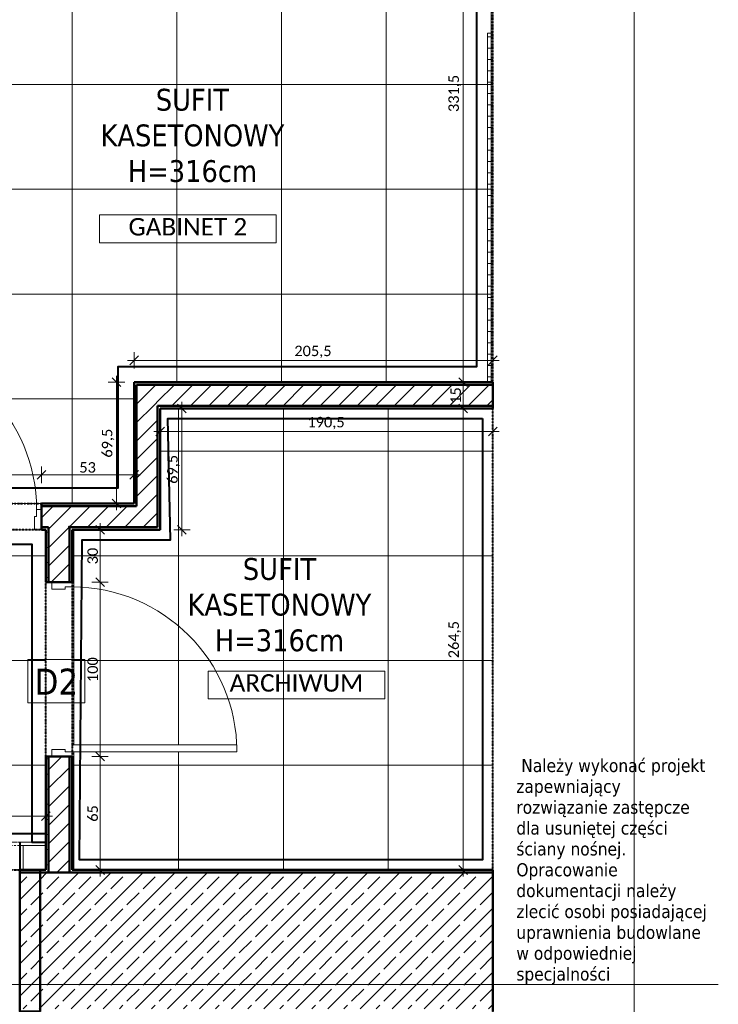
# Model space of a CAD drawing. Extents: x -1922 to 5870, y 70 to 4130.
# Tile 12 of 15: x 2813 to 3613, y 2074 to 3202. Entities that reach past the tile are written whole.
import ezdxf
from ezdxf.xclip import XClip

# ---------------------------------------------------------------- set-up
doc = ezdxf.new("R2010")
doc.units = 0
doc.header["$MEASUREMENT"] = 0
doc.header["$XCLIPFRAME"] = 0
doc.linetypes.add('Kropki i Kreski', pattern=[36, 18, -9, 0, -9])
doc.linetypes.add('Wipeout_Contour', pattern=[10000, 0, -10000])
for name, color, linetype, lineweight in [('!KONCEPCJA_Nr_pióra__61', 5, 'Continuous', 40), ('!tekst_Nr_pióra__1', 7, 'Continuous', 50), ('!tekst_Nr_pióra__41', 7, 'Continuous', 13), ('!ŚCIANY SUFITY PODŁOGI_Nr_pióra__2', 11, 'Continuous', 40), ('!ŚCIANY SUFITY PODŁOGI_Nr_pióra__21', 7, 'Continuous', 13), ('!ŚCIANY SUFITY PODŁOGI_Nr_pióra__41', 7, 'Continuous', 13), ('!ŚCIANY SUFITY PODŁOGI_Nr_pióra__61', 5, 'Continuous', 40), ('230-A Ściany działowe_Nr_pióra__1', 7, 'Continuous', 50), ('230-A Ściany działowe_Nr_pióra__21', 7, 'Continuous', 13), ('499-K Wymiary i opisy_Nr_pióra__65', 7, 'Continuous', 5), ('810-G Ogólne_Nr_pióra__1', 7, 'Continuous', 50), ('810-G Ogólne_Nr_pióra__23', 7, 'Continuous', 13), ('B_WIDOK_Nr_pióra__41', 7, 'Continuous', 13), ('Drzwi ARCHICAD_Nr_pióra__1', 7, 'Continuous', 50), ('Drzwi ARCHICAD_Nr_pióra__23', 7, 'Continuous', 13), ('Drzwi ARCHICAD_Nr_pióra__3', 8, 'Continuous', 20)]:
    doc.layers.add(name, color=color, linetype=linetype, lineweight=lineweight)
for name, color, linetype, lineweight, true_color in [('!ŚCIANY SUFITY PODŁOGI_Nr_pióra__45', 7, 'Continuous', 40, 0x54be0e), ('!ŚCIANY SUFITY PODŁOGI_Nr_pióra__85', 7, 'Continuous', 40, 0xe1b45e), ('270-A Sufity_Nr_pióra__84', 7, 'Continuous', 5, 0xa5a5a5), ('B_WIDOK_Nr_pióra__64', 7, 'Continuous', 5, 0x9f9f9f), ('tekst_Nr_pióra__84', 7, 'Continuous', 5, 0xa5a5a5)]:
    doc.layers.add(name, color=color, linetype=linetype, lineweight=lineweight, true_color=true_color)
for name, color, linetype in [('230-A Ściany działowe', 7, 'Continuous'), ('820-G Rysunki Obrazki', 7, 'Continuous'), ('Drzwi ARCHICAD', 7, 'Continuous')]:
    doc.layers.add(name, color=color, linetype=linetype)
doc.styles.add('GENERATED_STYLE_1', font='tahoma.ttf')
doc.styles.add('GENERATED_STYLE_6', font='calibril.ttf')
doc.linetypes.add('Fala', pattern='A,0,[5,WSPL_R4_Ĺ›ciany sufity podĹ‚ogi11.Shx,S=0.447972,R=0,X=0,Y=0],-56.444445,0', length=56.444445)
doc.linetypes.add('Przerywana zygzakiem', pattern='A,0,[3,WSPL_R4_Ĺ›ciany sufity podĹ‚ogi11.Shx,S=0.793651,R=0,X=0,Y=0],-100,0', length=100)
doc.linetypes.add('X', pattern='A,0,[6,WSPL_R4_Ĺ›ciany sufity podĹ‚ogi11.Shx,S=0.793651,R=0,X=0,Y=0],-100,0', length=100)
doc.linetypes.add('Zygzak', pattern='A,0,[2,WSPL_R4_Ĺ›ciany sufity podĹ‚ogi11.Shx,S=0.223986,R=0,X=0,Y=-0.000705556],-28.222222,0', length=28.222222)
pattern_1 = [(0, (1124.8, 2233.816), (0, 17.32051), [0, -10]), (0, (1129.8, 2242.476), (0, 17.32051), [0, -10])]
pattern_2 = [(45, (1124.8, 2233.816), (-10.6066, 10.6066), [])]
pattern_3 = [(45, (1124.8, 2233.816), (-18.38478, 18.38478), []), (45, (1115.608, 2243.008), (-18.38478, 18.38478), [19.5, -6.5])]

# ---------------------------------------------------------------- blocks, each defined once
blk = doc.blocks.new('Rysunek_2_2', base_point=(1124.8, 2233.8))
at = {"layer": '230-A Ściany działowe', "linetype": 'Continuous', "lineweight": 0, "ltscale": 0.1, "true_color": 0x000000}
h = blk.add_hatch(dxfattribs=at)
h.set_pattern_fill('Izolacja_twarda_0002', color=18, style=0, pattern_type=2)
h.set_pattern_definition([(0, (1124.8, 2233.816), (0, 13), []), (90, (1124.8, 2233.816), (-13, 0), [])])
h.paths.add_polyline_path([(3354.8, 2786.8), (3354.8, 3186.8), (3348.8, 3186.8), (3348.8, 2786.8)])
h = blk.add_hatch(dxfattribs=at)
h.set_pattern_fill('Tynk_0002', color=18, style=0, pattern_type=2)
h.set_pattern_definition(pattern_1)
h.paths.add_polyline_path([(2943.8, 2786.8), (2946.8, 2783.8), (2946.8, 2786.8)])
h = blk.add_hatch(dxfattribs=at)
h.set_pattern_fill('Tynk_0002', color=18, style=0, pattern_type=2)
h.set_pattern_definition(pattern_1)
h.paths.add_polyline_path([(2943.8, 2783.8), (2946.8, 2783.8), (2943.8, 2786.8)])
h = blk.add_hatch(dxfattribs=at)
h.set_pattern_fill('Tynk_0002', color=18, style=0, pattern_type=2)
h.set_pattern_definition(pattern_1)
h.paths.add_polyline_path([(2943.8, 2783.8), (2943.8, 2647.8), (2946.8, 2647.8), (2946.8, 2783.8)])
h = blk.add_hatch(dxfattribs=at)
h.set_pattern_fill('Tynk_0002', color=18, style=0, pattern_type=2)
h.set_pattern_definition(pattern_1)
h.paths.add_polyline_path([(2946.8, 2783.8), (3354.8, 2783.8), (3354.8, 2786.8), (2946.8, 2786.8)])
h = blk.add_hatch(dxfattribs=at)
h.set_pattern_fill('Bloczki_ceramiczne_0002', color=18, style=0, pattern_type=2)
h.set_pattern_definition(pattern_2)
h.paths.add_polyline_path([(2946.8, 2783.8), (2970.8, 2759.8), (2970.8, 2783.8)])
h = blk.add_hatch(dxfattribs=at)
h.set_pattern_fill('Bloczki_ceramiczne_0002', color=18, style=0, pattern_type=2)
h.set_pattern_definition(pattern_2)
h.paths.add_polyline_path([(2946.8, 2759.8), (2970.8, 2759.8), (2946.8, 2783.8)])
h = blk.add_hatch(dxfattribs=at)
h.set_pattern_fill('Bloczki_ceramiczne_0002', color=18, style=0, pattern_type=2)
h.set_pattern_definition(pattern_2)
h.paths.add_polyline_path([(2970.8, 2759.8), (3354.8, 2759.8), (3354.8, 2783.8), (2970.8, 2783.8)])
h = blk.add_hatch(dxfattribs=at)
h.set_pattern_fill('Bloczki_ceramiczne_0002', color=18, style=0, pattern_type=2)
h.set_pattern_definition(pattern_2)
h.paths.add_polyline_path([(2946.8, 2759.8), (2946.8, 2644.8), (2970.8, 2644.8), (2970.8, 2759.8)])
h = blk.add_hatch(dxfattribs=at)
h.set_pattern_fill('Tynk_0002', color=18, style=0, pattern_type=2)
h.set_pattern_definition(pattern_1)
h.paths.add_polyline_path([(2970.8, 2759.8), (2973.8, 2756.8), (2973.8, 2759.8)])
h = blk.add_hatch(dxfattribs=at)
h.set_pattern_fill('Tynk_0002', color=18, style=0, pattern_type=2)
h.set_pattern_definition(pattern_1)
h.paths.add_polyline_path([(2970.8, 2756.8), (2973.8, 2756.8), (2970.8, 2759.8)])
h = blk.add_hatch(dxfattribs=at)
h.set_pattern_fill('Tynk_0002', color=18, style=0, pattern_type=2)
h.set_pattern_definition(pattern_1)
h.paths.add_polyline_path([(2973.8, 2756.8), (2970.8, 2756.8), (2970.8, 2620.8), (2973.8, 2620.8)])
h = blk.add_hatch(dxfattribs=at)
h.set_pattern_fill('Tynk_0002', color=18, style=0, pattern_type=2)
h.set_pattern_definition(pattern_1)
h.paths.add_polyline_path([(2973.8, 2756.8), (3354.8, 2756.8), (3354.8, 2759.8), (2973.8, 2759.8)])
h = blk.add_hatch(dxfattribs=at)
h.set_pattern_fill('Tynk_0002', color=18, style=0, pattern_type=2)
h.set_pattern_definition(pattern_1)
h.paths.add_polyline_path([(2837.8, 2647.8), (2837.8, 2644.8), (2869.8, 2644.8), (2869.8, 2647.8)])
h = blk.add_hatch(dxfattribs=at)
h.set_pattern_fill('Bloczki_ceramiczne_0002', color=18, style=0, pattern_type=2)
h.set_pattern_definition(pattern_2)
h.paths.add_polyline_path([(2837.8, 2644.8), (2837.8, 2620.8), (2845.8, 2620.8), (2845.8, 2644.8)])
h = blk.add_hatch(dxfattribs=at)
h.set_pattern_fill('Bloczki_ceramiczne_0002', color=18, style=0, pattern_type=2)
h.set_pattern_definition(pattern_2)
h.paths.add_polyline_path([(2845.8, 2644.8), (2845.8, 2620.8), (2869.8, 2644.8)])
h = blk.add_hatch(dxfattribs=at)
h.set_pattern_fill('Bloczki_ceramiczne_0002', color=18, style=0, pattern_type=2)
h.set_pattern_definition(pattern_2)
h.paths.add_polyline_path([(2845.8, 2620.8), (2869.8, 2620.8), (2869.8, 2644.8)])
h = blk.add_hatch(dxfattribs=at)
h.set_pattern_fill('Tynk_0002', color=18, style=0, pattern_type=2)
h.set_pattern_definition(pattern_1)
h.paths.add_polyline_path([(2869.8, 2647.8), (2869.8, 2644.8), (2872.8, 2647.8)])
h = blk.add_hatch(dxfattribs=at)
h.set_pattern_fill('Tynk_0002', color=18, style=0, pattern_type=2)
h.set_pattern_definition(pattern_1)
h.paths.add_polyline_path([(2869.8, 2644.8), (2872.8, 2644.8), (2872.8, 2647.8)])
h = blk.add_hatch(dxfattribs=at)
h.set_pattern_fill('Bloczki_ceramiczne_0002', color=18, style=0, pattern_type=2)
h.set_pattern_definition(pattern_2)
h.paths.add_polyline_path([(2872.8, 2620.8), (2872.8, 2644.8), (2869.8, 2644.8), (2869.8, 2620.8)])
h = blk.add_hatch(dxfattribs=at)
h.set_pattern_fill('Tynk_0002', color=18, style=0, pattern_type=2)
h.set_pattern_definition(pattern_1)
h.paths.add_polyline_path([(2943.8, 2647.8), (2872.8, 2647.8), (2872.8, 2644.8), (2943.8, 2644.8)])
h = blk.add_hatch(dxfattribs=at)
h.set_pattern_fill('Bloczki_ceramiczne_0002', color=18, style=0, pattern_type=2)
h.set_pattern_definition(pattern_2)
h.paths.add_polyline_path([(2946.8, 2644.8), (2872.8, 2644.8), (2872.8, 2620.8), (2946.8, 2620.8)])
h = blk.add_hatch(dxfattribs=at)
h.set_pattern_fill('Tynk_0002', color=18, style=0, pattern_type=2)
h.set_pattern_definition(pattern_1)
h.paths.add_polyline_path([(2943.8, 2647.8), (2946.8, 2644.8), (2946.8, 2647.8)])
h = blk.add_hatch(dxfattribs=at)
h.set_pattern_fill('Tynk_0002', color=18, style=0, pattern_type=2)
h.set_pattern_definition(pattern_1)
h.paths.add_polyline_path([(2943.8, 2644.8), (2946.8, 2644.8), (2943.8, 2647.8)])
h = blk.add_hatch(dxfattribs=at)
h.set_pattern_fill('Bloczki_ceramiczne_0002', color=18, style=0, pattern_type=2)
h.set_pattern_definition(pattern_2)
h.paths.add_polyline_path([(2946.8, 2644.8), (2970.8, 2620.8), (2970.8, 2644.8)])
h = blk.add_hatch(dxfattribs=at)
h.set_pattern_fill('Bloczki_ceramiczne_0002', color=18, style=0, pattern_type=2)
h.set_pattern_definition(pattern_2)
h.paths.add_polyline_path([(2946.8, 2620.8), (2970.8, 2620.8), (2946.8, 2644.8)])
h = blk.add_hatch(dxfattribs=at)
h.set_pattern_fill('Tynk_0002', color=18, style=0, pattern_type=2)
h.set_pattern_definition(pattern_1)
h.paths.add_polyline_path([(2837.8, 2620.8), (2837.8, 2617.8), (2842.8, 2617.8), (2842.8, 2620.8)])
h = blk.add_hatch(dxfattribs=at)
h.set_pattern_fill('Tynk_0002', color=18, style=0, pattern_type=2)
h.set_pattern_definition(pattern_1)
h.paths.add_polyline_path([(2842.8, 2620.8), (2842.8, 2617.8), (2845.8, 2620.8)])
h = blk.add_hatch(dxfattribs=at)
h.set_pattern_fill('Bloczki_ceramiczne_0002', color=18, style=0, pattern_type=2)
h.set_pattern_definition(pattern_2)
h.paths.add_polyline_path([(2869.8, 2620.8), (2845.8, 2620.8), (2845.8, 2557.8), (2869.8, 2557.8)])
h = blk.add_hatch(dxfattribs=at)
h.set_pattern_fill('Tynk_0002', color=18, style=0, pattern_type=2)
h.set_pattern_definition(pattern_1)
h.paths.add_polyline_path([(2872.8, 2617.8), (2872.8, 2620.8), (2869.8, 2620.8), (2869.8, 2617.8)])
h = blk.add_hatch(dxfattribs=at)
h.set_pattern_fill('Tynk_0002', color=18, style=0, pattern_type=2)
h.set_pattern_definition(pattern_1)
h.paths.add_polyline_path([(2970.8, 2620.8), (2872.8, 2620.8), (2872.8, 2617.8), (2970.8, 2617.8)])
h = blk.add_hatch(dxfattribs=at)
h.set_pattern_fill('Tynk_0002', color=18, style=0, pattern_type=2)
h.set_pattern_definition(pattern_1)
h.paths.add_polyline_path([(2973.8, 2620.8), (2970.8, 2620.8), (2973.8, 2617.8)])
h = blk.add_hatch(dxfattribs=at)
h.set_pattern_fill('Tynk_0002', color=18, style=0, pattern_type=2)
h.set_pattern_definition(pattern_1)
h.paths.add_polyline_path([(2970.8, 2617.8), (2973.8, 2617.8), (2970.8, 2620.8)])
h = blk.add_hatch(dxfattribs=at)
h.set_pattern_fill('Tynk_0002', color=18, style=0, pattern_type=2)
h.set_pattern_definition(pattern_1)
h.paths.add_polyline_path([(2869.8, 2557.8), (2872.8, 2557.8), (2872.8, 2617.8), (2869.8, 2617.8)])
h = blk.add_hatch(dxfattribs=at)
h.set_pattern_fill('Tynk_0002', color=18, style=0, pattern_type=2)
h.set_pattern_definition(pattern_1)
h.paths.add_polyline_path([(2842.8, 2227.8), (2845.8, 2227.8), (2845.8, 2357.8), (2842.8, 2357.8)])
h = blk.add_hatch(dxfattribs=at)
h.set_pattern_fill('Bloczki_ceramiczne_0002', color=18, style=0, pattern_type=2)
h.set_pattern_definition(pattern_2)
h.paths.add_polyline_path([(2845.8, 2357.8), (2845.8, 2227.8), (2869.8, 2227.8), (2869.8, 2357.8)])
h = blk.add_hatch(dxfattribs=at)
h.set_pattern_fill('Tynk_0002', color=18, style=0, pattern_type=2)
h.set_pattern_definition(pattern_1)
h.paths.add_polyline_path([(2869.8, 2357.8), (2869.8, 2227.8), (2872.8, 2227.8), (2872.8, 2357.8)])
h = blk.add_hatch(dxfattribs=at)
h.set_pattern_fill('Tynk_0002', color=18, style=0, pattern_type=2)
h.set_pattern_definition(pattern_1)
h.paths.add_polyline_path([(2838.8, 2227.8), (2812.8, 2227.8), (2812.8, 2224.8), (2838.8, 2224.8)])
h = blk.add_hatch(dxfattribs=at)
h.set_pattern_fill('Beton_zbrojony_0002', color=18, style=0, pattern_type=2)
h.set_pattern_definition(pattern_3)
h.paths.add_polyline_path([(2838.8, 2224.8), (2812.8, 2224.8), (2812.8, 2068.8), (2838.8, 2068.8)])
h = blk.add_hatch(dxfattribs=at)
h.set_pattern_fill('Tynk_0002', color=18, style=0, pattern_type=2)
h.set_pattern_definition(pattern_1)
h.paths.add_polyline_path([(2842.8, 2227.8), (2836.2, 2227.8), (2836.2, 2224.8), (2842.8, 2224.8)])
h = blk.add_hatch(dxfattribs=at)
h.set_pattern_fill('Beton_zbrojony_0002', color=18, style=0, pattern_type=2)
h.set_pattern_definition(pattern_3)
h.paths.add_polyline_path([(2836.2, 2068.8), (3354.8, 2068.8), (3354.8, 2224.8), (2836.2, 2224.8)])
h = blk.add_hatch(dxfattribs=at)
h.set_pattern_fill('Tynk_0002', color=18, style=0, pattern_type=2)
h.set_pattern_definition(pattern_1)
h.paths.add_polyline_path([(2842.8, 2224.8), (2845.8, 2224.8), (2845.8, 2227.8), (2842.8, 2227.8)])
h = blk.add_hatch(dxfattribs=at)
h.set_pattern_fill('Bloczki_ceramiczne_0002', color=18, style=0, pattern_type=2)
h.set_pattern_definition(pattern_2)
h.paths.add_polyline_path([(2845.8, 2224.8), (2869.8, 2224.8), (2869.8, 2227.8), (2845.8, 2227.8)])
h = blk.add_hatch(dxfattribs=at)
h.set_pattern_fill('Tynk_0002', color=18, style=0, pattern_type=2)
h.set_pattern_definition(pattern_1)
h.paths.add_polyline_path([(2869.8, 2224.8), (2872.8, 2224.8), (2872.8, 2227.8), (2869.8, 2227.8)])
h = blk.add_hatch(dxfattribs=at)
h.set_pattern_fill('Tynk_0002', color=18, style=0, pattern_type=2)
h.set_pattern_definition(pattern_1)
h.paths.add_polyline_path([(2872.8, 2224.8), (3354.8, 2224.8), (3354.8, 2227.8), (2872.8, 2227.8)])
at = {"layer": '270-A Sufity_Nr_pióra__84', "linetype": 'Continuous', "lineweight": 5, "ltscale": 0.1, "true_color": 0xa5a5a5}
h = blk.add_hatch(dxfattribs=at)
h.set_pattern_fill('Siatka_60x60_0002', color=253, style=0, pattern_type=2)
h.set_pattern_definition([(0, (2632.77, 2647.82), (0, 120), []), (90, (2632.77, 2647.82), (-120, 0), [])])
h.paths.add_polyline_path([(2632.8, 2647.8), (2943.8, 2647.8), (2943.8, 2786.8), (3354.8, 2786.8), (3354.8, 3449.8), (2632.8, 3449.8)])
h = blk.add_hatch(dxfattribs=at)
h.set_pattern_fill('Siatka_60x60_0002', color=253, style=0, pattern_type=2)
h.set_pattern_definition([(0, (3354.8, 2227.82), (0, 120), []), (90, (3354.8, 2227.82), (-120, 0), [])])
h.paths.add_polyline_path([(3354.8, 2227.8), (3354.8, 2756.8), (2973.8, 2756.8), (2973.8, 2617.8), (2872.8, 2617.8), (2872.8, 2227.8)])
h = blk.add_hatch(dxfattribs=at)
h.set_pattern_fill('Siatka_60x60_0002', color=253, style=0, pattern_type=2)
h.set_pattern_definition([(0, (2532.8, 2227.82), (0, 120), []), (90, (2532.8, 2227.82), (-120, 0), [])])
h.paths.add_polyline_path([(2532.8, 2617.8), (2532.8, 2227.8), (2842.8, 2227.8), (2842.8, 2259.8), (2842.8, 2617.8), (2837.1, 2617.8), (2637.8, 2617.8)])
at = {"layer": '!tekst_Nr_pióra__41', "color": 7, "linetype": 'Continuous', "lineweight": 13, "ltscale": 0.1}
for p, q in [((2620.6, 2096.7), (3315.4, 2096.7)), ((3315.4, 2096.7), (3374.6, 2096.7)), ((3374.6, 2096.7), (3613.2, 2096.7))]:
    blk.add_line(p, q, dxfattribs=at)
at = {"layer": '!ŚCIANY SUFITY PODŁOGI_Nr_pióra__2', "color": 11, "linetype": 'Zygzak', "lineweight": 40, "ltscale": 0.1, "flags": 128}
for points in [[(1972.8, 2601.1), (2826.6, 2601.1), (2826.6, 2259.8), (2842.8, 2259.8)], [(1967.8, 2227.8), (1967.8, 2269.6), (2842.8, 2269.6)]]:
    blk.add_lwpolyline(points, dxfattribs=at)
at = {"layer": '!ŚCIANY SUFITY PODŁOGI_Nr_pióra__2', "color": 11, "linetype": 'Fala', "lineweight": 40, "ltscale": 0.1, "flags": 128}
blk.add_lwpolyline([(2812.8, 2259.8), (2812.8, 2227.8)], dxfattribs=at)
at = {"layer": '!ŚCIANY SUFITY PODŁOGI_Nr_pióra__21', "color": 7, "linetype": 'Continuous', "lineweight": 13, "ltscale": 0.1}
for p, q in [((2887.6, 2469.2), (2822, 2469.2)), ((2822, 2469.2), (2822, 2419.5)), ((2887.6, 2419.5), (2887.6, 2469.2)), ((2822, 2419.5), (2887.6, 2419.5))]:
    blk.add_line(p, q, dxfattribs=at)
at = {"layer": '!ŚCIANY SUFITY PODŁOGI_Nr_pióra__45', "color": 72, "linetype": 'Przerywana zygzakiem', "lineweight": 40, "ltscale": 0.1, "true_color": 0x54be0e, "flags": 128}
blk.add_lwpolyline([(2649.3, 2665.4), (2649.3, 3431.3), (3336.3, 3431.3), (3336.3, 3135.8)], dxfattribs=at)
at = {"layer": '!ŚCIANY SUFITY PODŁOGI_Nr_pióra__61', "color": 5, "linetype": 'Kropki i Kreski', "lineweight": 40, "ltscale": 0.1, "flags": 128}
blk.add_lwpolyline([(2632.8, 2647.8), (2943.8, 2647.8), (2943.8, 2786.8), (3354.8, 2786.8), (3354.8, 3449.8), (2632.8, 3449.8)], close=True, dxfattribs=at)
at = {"layer": '!ŚCIANY SUFITY PODŁOGI_Nr_pióra__85', "color": 43, "linetype": 'X', "lineweight": 40, "ltscale": 0.1, "true_color": 0xe1b45e, "flags": 128}
blk.add_lwpolyline([(3336.3, 3135.8), (3336.3, 2804.4), (2925.2, 2804.4), (2925.2, 2665.4), (2649.3, 2665.4)], dxfattribs=at)
at = {"layer": '230-A Ściany działowe_Nr_pióra__1', "color": 7, "linetype": 'Continuous', "lineweight": 50, "ltscale": 0.1}
for p, q in [((2970.8, 2783.8), (2946.8, 2783.8)), ((2946.8, 2783.8), (2946.8, 2759.8)), ((2946.8, 2783.8), (2946.8, 2759.8)), ((3354.8, 2783.8), (2970.8, 2783.8)), ((2946.8, 2759.8), (2946.8, 2644.8)), ((2970.8, 2759.8), (3354.8, 2759.8)), ((2970.8, 2759.8), (2970.8, 2756.8)), ((2970.8, 2759.8), (2970.8, 2756.8)), ((2970.8, 2644.8), (2970.8, 2756.8)), ((2837.8, 2644.8), (2837.8, 2647.8)), ((2845.8, 2644.8), (2837.8, 2644.8)), ((2837.8, 2640.8), (2837.8, 2644.8)), ((2837.8, 2620.8), (2837.8, 2640.8)), ((2869.8, 2644.8), (2845.8, 2644.8)), ((2872.8, 2644.8), (2869.8, 2644.8)), ((2872.8, 2644.8), (2869.8, 2644.8)), ((2943.8, 2644.8), (2872.8, 2644.8)), ((2943.8, 2644.8), (2946.8, 2644.8)), ((2943.8, 2644.8), (2946.8, 2644.8)), ((2970.8, 2620.8), (2970.8, 2644.8)), ((2837.8, 2620.8), (2845.8, 2620.8)), ((2837.8, 2617.8), (2837.8, 2620.8)), ((2845.8, 2617.8), (2845.8, 2620.8)), ((2845.8, 2617.8), (2845.8, 2620.8)), ((2869.8, 2620.8), (2872.8, 2620.8)), ((2869.8, 2620.8), (2872.8, 2620.8)), ((2869.8, 2557.8), (2869.8, 2620.8)), ((2872.8, 2620.8), (2946.8, 2620.8)), ((2946.8, 2620.8), (2970.8, 2620.8)), ((2946.8, 2620.8), (2970.8, 2620.8)), ((2845.8, 2617.8), (2845.8, 2557.8)), ((2845.8, 2557.8), (2842.8, 2557.8)), ((2849.8, 2557.8), (2845.8, 2557.8)), ((2869.8, 2557.8), (2849.8, 2557.8)), ((2872.8, 2557.8), (2869.8, 2557.8)), ((2845.8, 2357.8), (2842.8, 2357.8)), ((2845.8, 2357.8), (2845.8, 2227.8)), ((2849.8, 2357.8), (2845.8, 2357.8)), ((2869.8, 2357.8), (2849.8, 2357.8)), ((2869.8, 2227.8), (2869.8, 2357.8)), ((2872.8, 2357.8), (2869.8, 2357.8)), ((2838.8, 2224.8), (2812.8, 2224.8)), ((2836.2, 2227.8), (2836.2, 2224.8)), ((2845.8, 2224.8), (2836.2, 2224.8)), ((2836.2, 2224.8), (2836.2, 2068.8)), ((2845.8, 2227.8), (2845.8, 2224.8)), ((2845.8, 2227.8), (2845.8, 2224.8)), ((2845.8, 2224.8), (2869.8, 2224.8)), ((2845.8, 2224.8), (2869.8, 2224.8)), ((2869.8, 2224.8), (2869.8, 2227.8)), ((2869.8, 2224.8), (2869.8, 2227.8)), ((3354.8, 2224.8), (2869.8, 2224.8))]:
    blk.add_line(p, q, dxfattribs=at)
at = {"layer": '230-A Ściany działowe_Nr_pióra__1', "color": 7, "linetype": 'Continuous', "lineweight": 50, "ltscale": 0.1, "flags": 128}
for points in [[(3354.8, 2786.8), (2943.8, 2786.8)], [(2943.8, 2786.8), (2943.8, 2783.8)], [(2943.8, 2783.8), (2943.8, 2647.8)], [(3354.8, 2783.8), (3354.8, 2786.8)], [(3354.8, 2759.8), (3354.8, 2783.8)], [(2973.8, 2756.8), (3354.8, 2756.8)], [(2973.8, 2617.8), (2973.8, 2756.8)], [(3354.8, 2756.8), (3354.8, 2759.8)], [(2872.8, 2647.8), (2837.8, 2647.8)], [(2943.8, 2647.8), (2872.8, 2647.8)], [(2837.8, 2617.8), (2842.8, 2617.8)], [(2872.8, 2557.8), (2872.8, 2617.8)], [(2872.8, 2617.8), (2970.8, 2617.8)], [(2973.8, 2617.8), (2970.8, 2617.8)], [(2842.8, 2357.8), (2842.8, 2227.8)], [(2872.8, 2227.8), (2872.8, 2357.8)], [(2838.8, 2227.8), (2812.8, 2227.8)], [(2842.8, 2227.8), (2836.2, 2227.8)], [(3354.8, 2227.8), (2872.8, 2227.8)], [(3354.8, 2065.8), (3354.8, 2227.8)]]:
    blk.add_lwpolyline(points, dxfattribs=at)
at = {"layer": '230-A Ściany działowe_Nr_pióra__1', "color": 7, "linetype": 'Continuous', "lineweight": 50, "ltscale": 0.1}
blk.add_point((2869.8, 2620.8), dxfattribs=at)
blk.add_point((2869.8, 2620.8), dxfattribs=at)
at = {"layer": '230-A Ściany działowe_Nr_pióra__21', "color": 7, "linetype": 'Continuous', "lineweight": 13, "ltscale": 0.1, "flags": 128}
for points in [[(3354.8, 3186.8), (3348.8, 3186.8)], [(3348.8, 3186.8), (3348.8, 2786.8)], [(3354.8, 2786.8), (3354.8, 3186.8)], [(3348.8, 2786.8), (3354.8, 2786.8)]]:
    blk.add_lwpolyline(points, dxfattribs=at)
at = {"layer": '270-A Sufity_Nr_pióra__84', "color": 253, "linetype": 'Continuous', "lineweight": 5, "ltscale": 0.1, "true_color": 0xa5a5a5}
for p, q in [((3354.8, 2786.8), (3354.8, 3449.8)), ((2943.8, 2647.8), (2943.8, 2786.8)), ((2943.8, 2786.8), (3354.8, 2786.8)), ((3354.8, 2756.8), (2973.8, 2756.8)), ((2973.8, 2756.8), (2973.8, 2617.8)), ((3354.8, 2227.8), (3354.8, 2756.8)), ((2632.8, 2647.8), (2943.8, 2647.8)), ((2837.1, 2617.8), (2637.8, 2617.8)), ((2842.8, 2617.8), (2837.1, 2617.8)), ((2842.8, 2259.8), (2842.8, 2617.8)), ((2973.8, 2617.8), (2872.8, 2617.8)), ((2872.8, 2617.8), (2872.8, 2227.8)), ((2842.8, 2227.8), (2842.8, 2259.8)), ((2532.8, 2227.8), (2842.8, 2227.8)), ((2872.8, 2227.8), (3354.8, 2227.8))]:
    blk.add_line(p, q, dxfattribs=at)
at = {"layer": '499-K Wymiary i opisy_Nr_pióra__65', "color": 7, "linetype": 'Continuous', "lineweight": 5, "ltscale": 0.1}
for p, q in [((3320.8, 2786.8), (3320.8, 3449.8)), ((2943.8, 2802.6), (2943.8, 2821.3)), ((3354.8, 2802.6), (3354.8, 2821.3)), ((2936.3, 2811.9), (2943.8, 2811.9)), ((2948.8, 2816.9), (2938.8, 2806.9)), ((2943.8, 2811.9), (3354.8, 2811.9)), ((3349.8, 2806.9), (3359.8, 2816.9)), ((3354.8, 2811.9), (3362.3, 2811.9)), ((2928.7, 2781.8), (2918.7, 2791.8)), ((2923.7, 2786.8), (2923.7, 2794.3)), ((3315.8, 2791.8), (3325.8, 2781.8)), ((2933.1, 2786.8), (2914.3, 2786.8)), ((2923.7, 2647.8), (2923.7, 2786.8)), ((3330.2, 2786.8), (3311.5, 2786.8)), ((3320.8, 2756.8), (3320.8, 2786.8)), ((3008, 2756.8), (2989.3, 2756.8)), ((3003.6, 2751.8), (2993.6, 2761.8)), ((2998.6, 2756.8), (2998.6, 2764.3)), ((2998.6, 2617.8), (2998.6, 2756.8)), ((3330.2, 2756.8), (3311.5, 2756.8)), ((3315.8, 2761.8), (3325.8, 2751.8)), ((3320.8, 2227.8), (3320.8, 2756.8)), ((2978.8, 2735.3), (2968.8, 2725.3)), ((2973.8, 2720.9), (2973.8, 2739.7)), ((3349.8, 2725.3), (3359.8, 2735.3)), ((3354.8, 2720.9), (3354.8, 2739.7)), ((2966.3, 2730.3), (2973.8, 2730.3)), ((2973.8, 2730.3), (3354.8, 2730.3)), ((3354.8, 2730.3), (3362.3, 2730.3)), ((2842.8, 2685.7), (2832.8, 2675.7)), ((2837.8, 2671.3), (2837.8, 2690.1)), ((2938.8, 2675.7), (2948.8, 2685.7)), ((2943.8, 2671.3), (2943.8, 2690.1)), ((2637.8, 2680.7), (2837.8, 2680.7)), ((2837.8, 2680.7), (2943.8, 2680.7)), ((2943.8, 2680.7), (2951.3, 2680.7)), ((2918.7, 2652.8), (2928.7, 2642.8)), ((2933.1, 2647.8), (2914.3, 2647.8)), ((2923.7, 2640.3), (2923.7, 2647.8)), ((2909.9, 2612.8), (2899.9, 2622.8)), ((2904.9, 2617.8), (2904.9, 2625.3)), ((2993.6, 2622.8), (3003.6, 2612.8)), ((2914.3, 2617.8), (2895.6, 2617.8)), ((2904.9, 2557.8), (2904.9, 2617.8)), ((3008, 2617.8), (2989.3, 2617.8)), ((2998.6, 2610.3), (2998.6, 2617.8)), ((2899.9, 2562.8), (2909.9, 2552.8)), ((2914.3, 2557.8), (2895.6, 2557.8)), ((2837.8, 2284.6), (2847.8, 2294.6)), ((2842.8, 2280.2), (2842.8, 2298.9)), ((2532.8, 2289.6), (2842.8, 2289.6)), ((2842.8, 2289.6), (2850.3, 2289.6)), ((2914.3, 2227.8), (2895.6, 2227.8)), ((2899.9, 2232.8), (2909.9, 2222.8)), ((2904.9, 2220.3), (2904.9, 2227.8)), ((3330.2, 2227.8), (3311.5, 2227.8)), ((3315.8, 2232.8), (3325.8, 2222.8)), ((3320.8, 2220.3), (3320.8, 2227.8))]:
    blk.add_line(p, q, dxfattribs=at)
at = {"layer": '810-G Ogólne_Nr_pióra__1', "color": 7, "linetype": 'Continuous', "lineweight": 50, "ltscale": 0.1, "flags": 128}
blk.add_lwpolyline([(2812.8, 2227.8), (2812.8, 2065.8), (2836.2, 2065.8), (2836.2, 2227.8)], close=True, dxfattribs=at)
at = {"layer": '810-G Ogólne_Nr_pióra__23', "color": 7, "linetype": 'Kropki i Kreski', "lineweight": 13, "ltscale": 0.1, "flags": 128}
for points in [[(2532.8, 2227.8), (2532.8, 2259.8), (2812.8, 2259.8), (2812.8, 2227.8)], [(2532.8, 2259.8), (2812.8, 2259.8), (2812.8, 2255.8), (2532.8, 2255.8)]]:
    blk.add_lwpolyline(points, close=True, dxfattribs=at)
at = {"layer": '810-G Ogólne_Nr_pióra__23', "color": 7, "linetype": 'Continuous', "lineweight": 13, "ltscale": 0.1, "flags": 128}
for points in [[(2812.8, 2227.8), (2812.8, 2259.8), (2842.8, 2259.8), (2842.8, 2227.8)], [(2812.8, 2259.8), (2842.8, 2259.8), (2842.8, 2255.8), (2812.8, 2255.8)], [(2812.8, 2255.8), (2812.8, 2227.8), (2816.8, 2227.8), (2816.8, 2255.8)]]:
    blk.add_lwpolyline(points, close=True, dxfattribs=at)
at = {"layer": 'B_WIDOK_Nr_pióra__64', "color": 253, "linetype": 'Continuous', "lineweight": 5, "ltscale": 0.1, "true_color": 0x9f9f9f}
for p, q in [((3106.6, 2978.5), (2904.2, 2978.5)), ((2904.2, 2978.5), (2904.2, 2946.5)), ((3106.6, 2946.5), (3106.6, 2978.5)), ((2904.2, 2946.5), (3106.6, 2946.5)), ((3231.1, 2455.8), (3028.7, 2455.8)), ((3028.7, 2455.8), (3028.7, 2423.8)), ((3231.1, 2423.8), (3231.1, 2455.8)), ((3028.7, 2423.8), (3231.1, 2423.8))]:
    blk.add_line(p, q, dxfattribs=at)
at = {"layer": 'Drzwi ARCHICAD_Nr_pióra__1', "color": 7, "linetype": 'Continuous', "lineweight": 50, "ltscale": 0.1}
for p, q in [((2836.2, 2227.8), (2836.2, 2224.8)), ((2836.2, 2224.8), (2836.2, 2068.8))]:
    blk.add_line(p, q, dxfattribs=at)
at = {"layer": 'Drzwi ARCHICAD_Nr_pióra__3', "color": 8, "linetype": 'Continuous', "lineweight": 20, "ltscale": 0.1}
for centre in [(2643.4, 2640.8), (2872.8, 2363.4)]:
    blk.add_arc(centre, 188.8, 0, 90, dxfattribs=at)
at = {"layer": 'tekst_Nr_pióra__84', "color": 253, "linetype": 'Continuous', "lineweight": 5, "ltscale": 0.1, "true_color": 0xa5a5a5, "flags": 128}
blk.add_lwpolyline([(3354.8, 3611.8), (3354.8, 679.8), (3516.8, 679.8), (3516.8, 3611.8)], close=True, dxfattribs=at)
at = {"layer": '!KONCEPCJA_Nr_pióra__61', "color": 5, "linetype": 'Continuous', "lineweight": 40, "char_height": 25, "attachment_point": 2, "line_spacing_factor": 0.980876, "style": 'GENERATED_STYLE_1'}
for insert in [(3010.7, 3123.1), (3110.4, 2585.3)]:
    blk.add_mtext('\\A1;{\\pqc;\\fTahoma|b0|i0|c238|p34;SUFIT \\P\\pqc;\\fTahoma|b0|i0|c238|p34;KASETONOWY\\P\\pqc;\\fTahoma|b0|i0|c238|p34;H=3\\fTahoma|b0|i0|c238|p34;16\\fTahoma|b0|i0|c238|p34;cm}', dxfattribs=dict(at, insert=insert))
at = {"layer": '!tekst_Nr_pióra__1', "color": 7, "linetype": 'Continuous', "lineweight": 50, "insert": (3381.8, 2096.8), "char_height": 15, "width": 224.232, "attachment_point": 7, "line_spacing_factor": 0.955751, "style": 'GENERATED_STYLE_1'}
blk.add_mtext('\\A1;{\\pql;\\fTahoma|b0|i0|c238|p34; Należy wykonać projekt zapewniający rozwiązanie zastępcze dla usuniętej części ściany nośnej. Opracowanie dokumentacji należy zlecić osobi posiadającej uprawnienia budowlane w odpowiedniej specjalności}', dxfattribs=at)
at = {"layer": '!ŚCIANY SUFITY PODŁOGI_Nr_pióra__41', "color": 7, "linetype": 'Continuous', "lineweight": 13, "insert": (2854.8, 2458.6), "char_height": 30, "attachment_point": 2, "style": 'GENERATED_STYLE_1'}
blk.add_mtext('\\A1;{\\pqc;\\fTahoma|b0|i0|c238|p34;D\\fTahoma|b0|i0|c238|p34;2}', dxfattribs=at)
at = {"layer": '499-K Wymiary i opisy_Nr_pióra__65', "color": 7, "linetype": 'Continuous', "lineweight": 5, "char_height": 12, "attachment_point": 7, "rotation": 90, "style": 'GENERATED_STYLE_6'}
for s, insert, width in [('\\A1;{\\pql;\\fCalibri Light|b0|i0|c238|p34;331,5}', (3318.4, 3096.5), 43.648), ('\\A1;{\\pql;\\fCalibri Light|b0|i0|c238|p34;15}', (3318.4, 2762.1), 19.456), ('\\A1;{\\pql;\\fCalibri Light|b0|i0|c238|p34;69,5}', (2921.3, 2700.4), 33.92), ('\\A1;{\\pql;\\fCalibri Light|b0|i0|c238|p34;69,5}', (2996.2, 2670.4), 33.92), ('\\A1;{\\pql;\\fCalibri Light|b0|i0|c238|p34;30}', (2902.5, 2578.1), 19.456), ('\\A1;{\\pql;\\fCalibri Light|b0|i0|c238|p34;264,5}', (3318.4, 2470.5), 43.648), ('\\A1;{\\pql;\\fCalibri Light|b0|i0|c238|p34;100}', (2902.5, 2443.2), 29.184), ('\\A1;{\\pql;\\fCalibri Light|b0|i0|c238|p34;65}', (2902.5, 2283.1), 19.456)]:
    blk.add_mtext(s, dxfattribs=dict(at, insert=insert, width=width))
at = {"layer": '499-K Wymiary i opisy_Nr_pióra__65', "color": 7, "linetype": 'Continuous', "lineweight": 5, "char_height": 12, "attachment_point": 7, "style": 'GENERATED_STYLE_6'}
for s, insert, width in [('\\A1;{\\pql;\\fCalibri Light|b0|i0|c238|p34;205,5}', (3127.5, 2814.3), 43.648), ('\\A1;{\\pql;\\fCalibri Light|b0|i0|c238|p34;190,5}', (3142.5, 2732.7), 43.648), ('\\A1;{\\pql;\\fCalibri Light|b0|i0|c238|p34;53}', (2881.1, 2683.1), 19.456)]:
    blk.add_mtext(s, dxfattribs=dict(at, insert=insert, width=width))
at = {"layer": 'B_WIDOK_Nr_pióra__41', "color": 7, "linetype": 'Continuous', "lineweight": 13, "char_height": 20, "attachment_point": 2, "style": 'GENERATED_STYLE_6'}
for s, insert in [('\\A1;{\\pqc;\\fCalibri Light|b0|i0|c238|p34;GABINET\\fCalibri Light|b0|i0|c238|p34; 2}', (3005.4, 2975)), ('\\A1;{\\pqc;\\fCalibri Light|b0|i0|c238|p34;ARCHIWUM}', (3129.9, 2452.2))]:
    blk.add_mtext(s, dxfattribs=dict(at, insert=insert))
at = {"color": 254, "linetype": 'Wipeout_Contour', "lineweight": 0, "ltscale": 23197.224376}
blk.add_wipeout([(2829.8, 2617.8), (2837.8, 2617.8), (2837.8, 2640.8), (2832.2, 2640.8), (2832.2, 2632.8), (2829.8, 2632.8)], dxfattribs=at).dxf.layer = 'Drzwi ARCHICAD'
at = {"color": 254, "linetype": 'Wipeout_Contour', "lineweight": 0, "ltscale": 22268.389573}
blk.add_wipeout([(2849.8, 2357.8), (2872.8, 2357.8), (2872.8, 2363.4), (2864.8, 2363.4), (2864.8, 2365.8), (2849.8, 2365.8)], dxfattribs=at).dxf.layer = 'Drzwi ARCHICAD'
at = {"layer": '230-A Ściany działowe', "linetype": 'Continuous', "lineweight": 0, "ltscale": 0.1, "true_color": 0x000000}
h = blk.add_hatch(dxfattribs=at)
h.set_pattern_fill('Tynk_0002', color=18, style=0, pattern_type=2)
h.set_pattern_definition(pattern_1)
h.paths.add_polyline_path([(2842.8, 2617.8), (2845.8, 2617.8), (2845.8, 2620.8)])
h = blk.add_hatch(dxfattribs=at)
h.set_pattern_fill('Tynk_0002', color=18, style=0, pattern_type=2)
h.set_pattern_definition(pattern_1)
h.paths.add_polyline_path([(2842.8, 2617.8), (2842.8, 2557.8), (2845.8, 2557.8), (2845.8, 2617.8)])
at = {"layer": '!ŚCIANY SUFITY PODŁOGI_Nr_pióra__61', "color": 5, "linetype": 'Kropki i Kreski', "lineweight": 40, "ltscale": 0.1, "flags": 128}
blk.add_lwpolyline([(2532.8, 2227.8), (2842.8, 2227.8), (2842.8, 2617.8), (2532.8, 2617.8)], close=True, dxfattribs=at)
at = {"layer": '230-A Ściany działowe_Nr_pióra__1', "color": 7, "linetype": 'Continuous', "lineweight": 50, "ltscale": 0.1, "flags": 128}
blk.add_lwpolyline([(2842.8, 2617.8), (2842.8, 2557.8)], dxfattribs=at)
at = {"layer": 'Drzwi ARCHICAD_Nr_pióra__1', "color": 7, "linetype": 'Continuous', "lineweight": 50, "ltscale": 0.1}
for p, q in [((2837.8, 2644.8), (2837.8, 2647.8)), ((2837.8, 2640.8), (2837.8, 2644.8)), ((2837.8, 2620.8), (2837.8, 2640.8)), ((2837.8, 2620.8), (2837.8, 2640.8)), ((2837.8, 2617.8), (2837.8, 2620.8)), ((2837.8, 2617.8), (2837.8, 2620.8)), ((2845.8, 2357.8), (2842.8, 2357.8)), ((2849.8, 2357.8), (2845.8, 2357.8))]:
    blk.add_line(p, q, dxfattribs=at)
at = {"layer": 'Drzwi ARCHICAD_Nr_pióra__23', "color": 7, "linetype": 'Continuous', "lineweight": 13, "ltscale": 0.1}
for p, q in [((2832.2, 2632.8), (2832.2, 2640.8)), ((2832.2, 2640.8), (2837.8, 2640.8)), ((2837.8, 2640.8), (2837.8, 2617.8)), ((2829.8, 2617.8), (2829.8, 2632.8)), ((2829.8, 2632.8), (2832.2, 2632.8)), ((2837.8, 2617.8), (2829.8, 2617.8)), ((2864.8, 2365.8), (2849.8, 2365.8)), ((2849.8, 2365.8), (2849.8, 2357.8)), ((2864.8, 2363.4), (2864.8, 2365.8))]:
    blk.add_line(p, q, dxfattribs=at)
at = {"color": 254, "linetype": 'Wipeout_Contour', "lineweight": 0, "ltscale": 15185.448794}
blk.add_wipeout([(3061.6, 2363.4), (3061.6, 2371.4), (2872.8, 2371.4), (2872.8, 2363.4)], dxfattribs=at).dxf.layer = 'Drzwi ARCHICAD'
at = {"layer": '!ŚCIANY SUFITY PODŁOGI_Nr_pióra__45', "color": 72, "linetype": 'Przerywana zygzakiem', "lineweight": 40, "ltscale": 0.1, "true_color": 0x54be0e, "flags": 128}
blk.add_lwpolyline([(3343.1, 2745.2), (3343.1, 2239.5), (2881.5, 2239.5), (2884.4, 2606.2), (2985.7, 2606.2), (2982.7, 2745.2)], close=True, dxfattribs=at)
at = {"layer": '499-K Wymiary i opisy_Nr_pióra__65', "color": 7, "linetype": 'Continuous', "lineweight": 5, "ltscale": 0.1}
for p, q in [((2904.9, 2357.8), (2904.9, 2557.8)), ((2899.9, 2362.8), (2909.9, 2352.8)), ((2914.3, 2357.8), (2895.6, 2357.8)), ((2904.9, 2227.8), (2904.9, 2357.8))]:
    blk.add_line(p, q, dxfattribs=at)
at = {"layer": 'Drzwi ARCHICAD_Nr_pióra__1', "color": 7, "linetype": 'Continuous', "lineweight": 50, "ltscale": 0.1}
for p, q in [((2869.8, 2357.8), (2849.8, 2357.8)), ((2869.8, 2357.8), (2849.8, 2357.8)), ((2872.8, 2357.8), (2869.8, 2357.8)), ((2872.8, 2357.8), (2869.8, 2357.8))]:
    blk.add_line(p, q, dxfattribs=at)
at = {"layer": 'Drzwi ARCHICAD_Nr_pióra__23', "color": 7, "linetype": 'Continuous', "lineweight": 13, "ltscale": 0.1}
for p, q in [((2872.8, 2363.4), (2864.8, 2363.4)), ((2872.8, 2357.8), (2872.8, 2363.4)), ((2849.8, 2357.8), (2872.8, 2357.8))]:
    blk.add_line(p, q, dxfattribs=at)
at = {"layer": 'Drzwi ARCHICAD_Nr_pióra__3', "color": 8, "linetype": 'Continuous', "lineweight": 20, "ltscale": 0.1}
for p, q in [((2872.8, 2363.4), (2872.8, 2371.4)), ((2872.8, 2371.4), (3061.6, 2371.4)), ((3061.6, 2371.4), (3061.6, 2363.4)), ((3061.6, 2363.4), (2872.8, 2363.4))]:
    blk.add_line(p, q, dxfattribs=at)
at = {"color": 254, "linetype": 'Wipeout_Contour', "lineweight": 0, "ltscale": 23014.030852}
blk.add_wipeout([(2849.8, 2549.8), (2864.8, 2549.8), (2864.8, 2552.2), (2872.8, 2552.2), (2872.8, 2557.8), (2849.8, 2557.8)], dxfattribs=at).dxf.layer = 'Drzwi ARCHICAD'
at = {"layer": '!ŚCIANY SUFITY PODŁOGI_Nr_pióra__61', "color": 5, "linetype": 'Kropki i Kreski', "lineweight": 40, "ltscale": 0.1, "flags": 128}
blk.add_lwpolyline([(3354.8, 2756.8), (2973.8, 2756.8), (2973.8, 2617.8), (2872.8, 2617.8), (2872.8, 2227.8), (3354.8, 2227.8)], close=True, dxfattribs=at)
at = {"layer": 'Drzwi ARCHICAD_Nr_pióra__1', "color": 7, "linetype": 'Continuous', "lineweight": 50, "ltscale": 0.1}
for p, q in [((2845.8, 2557.8), (2842.8, 2557.8)), ((2849.8, 2557.8), (2845.8, 2557.8)), ((2869.8, 2557.8), (2849.8, 2557.8)), ((2869.8, 2557.8), (2849.8, 2557.8)), ((2872.8, 2557.8), (2869.8, 2557.8)), ((2872.8, 2557.8), (2869.8, 2557.8))]:
    blk.add_line(p, q, dxfattribs=at)
at = {"layer": 'Drzwi ARCHICAD_Nr_pióra__23', "color": 7, "linetype": 'Continuous', "lineweight": 13, "ltscale": 0.1}
for p, q in [((2872.8, 2557.8), (2849.8, 2557.8)), ((2849.8, 2557.8), (2849.8, 2549.8)), ((2864.8, 2549.8), (2864.8, 2552.2)), ((2864.8, 2552.2), (2872.8, 2552.2)), ((2872.8, 2552.2), (2872.8, 2557.8)), ((2849.8, 2549.8), (2864.8, 2549.8))]:
    blk.add_line(p, q, dxfattribs=at)

msp = doc.modelspace()

# ---------------------------------------------------------------- block references
at = {"layer": '820-G Rysunki Obrazki', "color": 9, "linetype": 'Continuous', "lineweight": 5, "ltscale": 0.1, "true_color": 0xc2c2c2}
ref = msp.add_blockref('Rysunek_2_2', (1124.8, 2233.8), dxfattribs=at)
XClip(ref).set_block_clipping_path([(712.59345625, 344.4914316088), (3674.7757765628, 3672.7923996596)])

doc.saveas('drawing.dxf')
